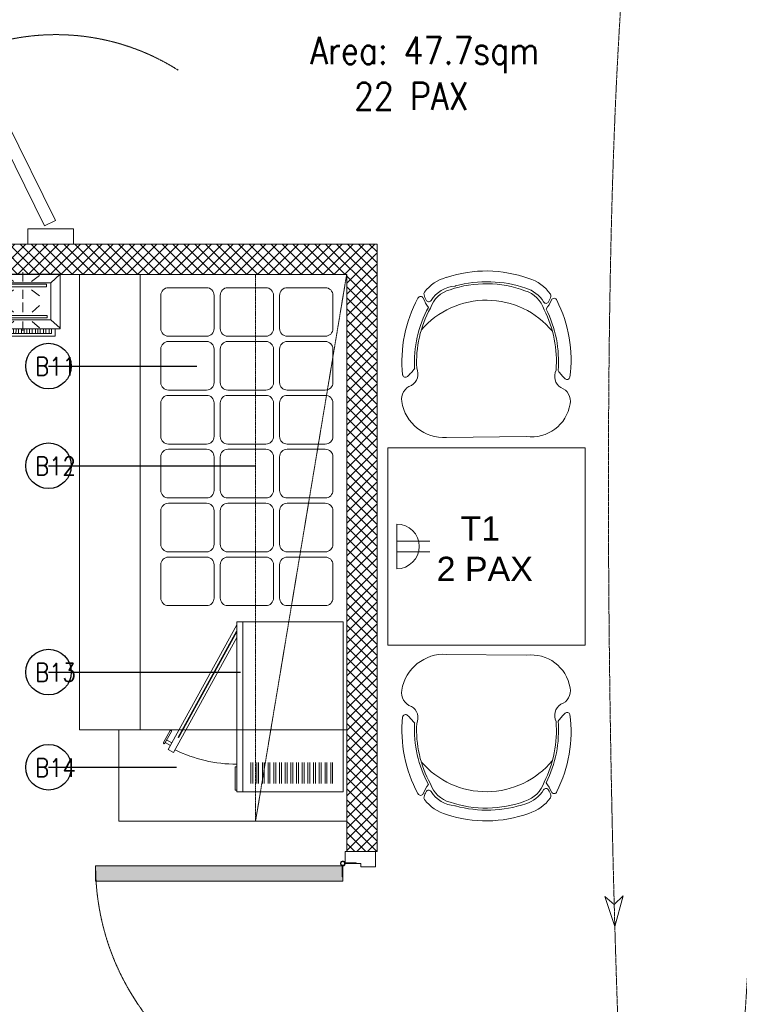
# Model space of a CAD drawing. Header units: millimetres. Extents: x 325 to 233617, y -9828 to 20555.
# Tile 7 of 45: x 88836 to 91206, y 8363 to 11604. Entities that reach past the tile are written whole.
import ezdxf

# ---------------------------------------------------------------- set-up
doc = ezdxf.new("R2010")
doc.units = ezdxf.units.MM
doc.header["$LTSCALE"] = 2.5
for name, pattern in [('( Hidden )', [0.375, 0.25, -0.125]), ('DASHDOT2', [0.5, 0.25, -0.125, 0, -0.125]), ('HIDDEN2', [4.7625, 3.175, -1.5875]), ('HIDDEN2 IDS', [1.666875, 1.11125, -0.555625]), ('HIDDENX2', [19.05, 12.7, -6.35])]:
    doc.linetypes.add(name, pattern=pattern)
for name, color, linetype, lineweight in [('Electrical', 1, 'Continuous', 5), ('ELEVATION 1', 143, 'Continuous', 18), ('FURNITURES', 30, 'Continuous', 15), ('HATCH LIGHT', 250, 'Continuous', 0), ('HATCH MEDIUM', 251, 'Continuous', 5), ('K Equipment', 30, 'Continuous', 9), ('ROOM TEXT', 7, 'Continuous', 5), ('TEXT', 40, 'Continuous', 0)]:
    doc.layers.add(name, color=color, linetype=linetype, lineweight=lineweight)
doc.styles.add('MTEXT', font='romans.shx', dxfattribs={"width": 0.85})
doc.styles.add('RG_3F_TITLE BLOCK_A1$0$A1 TBLOCK LBV$0$Style-arial', font='arial.ttf')
doc.styles.get("Standard").update_dxf_attribs({"font": 'GOTHIC.TTF'})
doc.dimstyles.new('AJKD_30', dxfattribs={"dimscale": 30, "dimtxt": 2, "dimasz": 1, "dimexe": 0.8, "dimexo": 0.8, "dimgap": 0.5, "dimtad": 1, "dimdec": 0, "dimzin": 0, "dimdsep": 46, "dimtxsty": 'Standard', "dimblk": 'ARCHTICK', "dimcen": 0.125, "dimclrd": 251, "dimclre": 251, "dimclrt": 42, "dimadec": 0, "dimazin": 0, "dimtfac": 1, "dimtdec": 0, "dimtix": 1, "dimtmove": 0, "dimatfit": 3, "dimfxl": 0, "dimtolj": 1, "dimtzin": 0, "dimarcsym": 0})

# ---------------------------------------------------------------- blocks, each defined once
blk = doc.blocks.new('*U74')
h = blk.add_hatch(color=252)
h.paths.add_polyline_path([(-0.0025, 0.0153, 0.724863), (-0.0025, 0), (-0.0025, -0.036), (-0.0005, -0.036), (-0.0005, -0.0004, 1.209796)])
h.paths.add_polyline_path([(-0.006, 0.0076, -1), (0.006, 0.0076, -1)], flags=16)
blk.add_hatch(color=252).paths.add_polyline_path([(0.0076, 0.0101, -0.06361), (0.008, 0.0081), (0.0436, 0.0081), (0.0436, 0.0101)])
blk.add_lwpolyline([(-0.0025, 0.0153, 0.723917), (-0.0025, 0), (-0.0025, -0.036), (-0.0005, -0.036), (-0.0005, -0.0004, 1.209796), (-0.0025, 0.0153)], format="xyb")
blk.add_lwpolyline([(0.008, 0.0081), (0.0436, 0.0081), (0.0436, 0.0101), (0.0076, 0.0101)])
blk.add_circle((0, 0.0076), 0.00604)
blk = doc.blocks.new('*U117')
h = blk.add_hatch(color=7)
h.dxf.hatch_style = 1
h.paths.add_polyline_path([(47.5, -8.5), (47.5, -822), (97.5, -822), (97.5, -8.5)])
for points in [[(50, 51), (50, 100), (0, 100), (0, 0), (39, 0), (39, 51), (50, 51)], [(850, 51), (850, 100), (900, 100), (900, 0), (861, 0), (861, 51), (850, 51)]]:
    blk.add_lwpolyline(points)
blk.add_lwpolyline([(47.5, -8.5), (47.5, -822), (97.5, -822), (97.5, -8.5)], close=True)
at = {"color": 8, "linetype": 'HIDDEN2 IDS', "ltscale": 0.5}
blk.add_arc((47.5, -8.5), 813.5, 270.0015, 0.5307, dxfattribs=at)
at = {"xscale": -1000, "yscale": 1000, "zscale": 1000, "rotation": 180}
blk.add_blockref('*U74', (39.5, -0.4), dxfattribs=at)
blk = doc.blocks.new('*U64')
at = {"ltscale": 10}
for p, q in [((-0.42, 3.296), (-0.42, 0.704)), ((0.42, 3.296), (0.42, 0.704)), ((1.75, 0.704), (-1.75, 0.704))]:
    blk.add_line(p, q, dxfattribs=at)
blk.add_arc((0, 0.704), 1.75, 0, 180, dxfattribs=at)
blk = doc.blocks.new('04P-CH~1')
at = {"layer": 'FURNITURES'}
blk.add_line((-0.6031, 0.6002), (-0.3259, 0.597), dxfattribs=at)
for centre, radius, start, end in [((-0.6123, 0.4516), 0.1489, 86.4583, 170.8444), ((-0.3081, 0.4618), 0.1363, 9.1324, 97.5079), ((-0.2234, 0.474), 0.0508, 290.5941, 10.752), ((-0.7092, 0.4672), 0.0508, 170.8444, 251.0023), ((-0.7491, 0.3792), 0.0464, 334.7034, 59.6721), ((-0.181, 0.3871), 0.0464, 121.9243, 206.893), ((-0.3026, 0.3344), 0.456, 173.9296, 208.6243), ((-0.7462, 0.3807), 0.01, 46.5664, 168.9611), ((-0.9103, 0.2073), 0.2488, 38.0132, 46.5664), ((-0.6261, 0.3299), 0.456, 332.972, 7.6668), ((-0.0151, 0.2198), 0.2488, 135.03, 143.5831), ((-0.184, 0.3885), 0.01, 12.6352, 135.03), ((-0.3125, 0.3391), 0.4025, 176.9457, 208.3688), ((-0.3123, 0.339), 0.3954, 177.0537, 208.5232), ((-0.6165, 0.3348), 0.3954, 333.0732, 4.5427), ((-0.6164, 0.3348), 0.4025, 333.2275, 4.6507), ((-0.465, 0.421), 0.2985, 220.6848, 320.3883), ((-0.5509, 0.0634), 0.1433, 143.887, 158.5326), ((-0.5651, 0.1825), 0.1, 198.8658, 254.7715), ((-0.3595, 0.1854), 0.1, 286.8249, 342.7306), ((-0.3704, 0.0659), 0.1433, 23.0638, 37.7094), ((-0.6935, 0.1195), 0.01, 200.826, 338.5326), ((-0.6722, 0.1012), 0.01, 162.6985, 217.1873), ((-0.5509, 0.0634), 0.1371, 154.5721, 162.6985), ((-0.6657, 0.118), 0.01, 32.6756, 154.5721), ((-0.5651, 0.1825), 0.1095, 212.6756, 265.1902), ((-0.3595, 0.1854), 0.1095, 286.8249, 328.9208), ((-0.2571, 0.1237), 0.01, 27.0243, 148.9208), ((-0.3704, 0.0659), 0.1371, 18.8979, 27.0243), ((-0.2501, 0.1071), 0.01, 324.409, 18.8979), ((-0.2294, 0.126), 0.01, 203.0638, 340.7704), ((-0.5651, 0.1825), 0.1445, 217.1873, 254.7715), ((-0.4661, 0.4573), 0.3918, 251.3562, 290.2402), ((-0.5751, 0.0635), 0.01, 75.1708, 85.1902), ((-0.4624, 0.4792), 0.4208, 254.8305, 288.6631), ((-0.3595, 0.1854), 0.1445, 286.8249, 324.409), ((-0.4661, 0.456), 0.435, 251.649, 289.9474)]:
    blk.add_arc(centre, radius, start, end, dxfattribs=at)
blk = doc.blocks.new('kjdfhjakld')
for points in [[(212.7, 83.3), (212.7, 106.6), (-261.8, 106.6), (-261.8, 83.3)], [(-261.8, 83.3), (-261.8, 106.6), (212.7, 106.6), (212.7, 83.3)], [(-241.7, 83.2), (-241.6, 97.6), (-241.6, 97.6)], [(-140.6, 84.7), (-140.5, 99.2), (-140.5, 99.2)], [(-132.6, 84.7), (-132.4, 99.1), (-132.4, 99.1)], [(-124.5, 84.6), (-124.4, 99), (-124.4, 99)], [(-114.1, 84.5), (-114, 98.9), (-114, 98.9)], [(-106.1, 84.4), (-106, 98.9), (-106, 98.9)], [(-95.7, 84.3), (-95.5, 98.8), (-95.5, 98.8)], [(-87.6, 84.3), (-87.5, 98.7), (-87.5, 98.7)], [(-79.6, 84.2), (-79.5, 98.7), (-79.5, 98.7)], [(-69.2, 84.1), (-69, 98.6), (-69, 98.6)], [(-61.1, 84), (-61, 98.5), (-61, 98.5)], [(-50.7, 84), (-52.2, 98.4), (-52.2, 98.4)], [(-42.7, 83.9), (-42.6, 98.3), (-42.6, 98.3)], [(-33.9, 83.8), (-33.7, 98.3), (-33.7, 98.3)], [(-23.4, 83.7), (-23.3, 98.2), (-23.3, 98.2)], [(-15.4, 83.7), (-15.3, 98.1), (-15.3, 98.1)], [(-7.4, 83.6), (-7.3, 98), (-7.3, 98)], [(3.1, 83.5), (3.2, 98), (3.2, 98)], [(11.1, 83.4), (11.2, 97.9), (11.2, 97.9)], [(21.5, 83.3), (21.6, 97.8), (21.6, 97.8)], [(29.5, 83.3), (29.7, 97.7), (29.7, 97.7)], [(37.6, 83.2), (37.7, 97.7), (37.7, 97.7)], [(48, 83.1), (48.1, 97.6), (48.1, 97.6)], [(165.2, 83.7), (165.3, 98.2), (165.3, 98.2)], [(173.2, 83.7), (173.3, 98.1), (173.3, 98.1)], [(182, 83.6), (182.2, 98), (182.2, 98)], [(191.7, 83.5), (191.8, 98), (191.8, 98)], [(-247.4, 52.9), (-278.2, 80.9), (-278.2, 80.9)], [(-231.3, 85.5), (-231.2, 97.5), (-231.2, 97.5)], [(-223.3, 85.4), (-223.2, 97.5), (-223.2, 97.5)], [(-212.8, 85.3), (-212.7, 97.4), (-212.7, 97.4)], [(-186, 58.2), (-210, 79.1), (-210, 79.1)], [(-204.8, 85.3), (-204.7, 97.3), (-204.7, 97.3)], [(-196.8, 85.2), (-196.7, 97.2), (-196.7, 97.2)], [(-186.3, 85.1), (-186.2, 97.1), (-186.2, 97.1)], [(-177.5, 85), (-177.4, 97.1), (-177.4, 97.1)], [(-167.9, 85), (-167.8, 97), (-167.8, 97)], [(-159.1, 84.9), (-159, 96.9), (-159, 96.9)], [(-154.7, 58.1), (-154.6, 89.4), (-154.6, 89.4)], [(-151, 84.8), (-150.9, 96.8), (-150.9, 96.8)], [(-125.8, 58), (-99.3, 80.4), (-99.3, 80.4)], [(73.2, 59.7), (48.4, 79.9), (48.4, 79.9)], [(56, 83.1), (56.1, 97.5), (56.1, 97.5)], [(64.9, 83), (65, 97.4), (65, 97.4)], [(74.5, 84.5), (74.6, 97.3), (74.6, 97.3)], [(83.3, 84.4), (83.4, 97.3), (83.4, 97.3)], [(93, 84.4), (93.1, 97.2), (93.1, 97.2)], [(101.8, 84.3), (101.9, 97.1), (101.9, 97.1)], [(103.7, 59.6), (103.8, 90.1), (103.8, 90.1)], [(109.8, 84.2), (109.9, 97), (109.9, 97)], [(120.2, 84.1), (120.4, 97), (120.4, 97)], [(128.3, 84.1), (128.4, 96.9), (128.4, 96.9)], [(132.6, 59.5), (159.2, 79.5), (159.2, 79.5)], [(138.7, 84), (136.4, 96.8), (136.4, 96.8)], [(146.7, 83.9), (146.8, 96.7), (146.8, 96.7)], [(154.8, 83.8), (154.9, 96.7), (154.9, 96.7)], [(190.4, 52.9), (221, 83.3), (221, 83.3)], [(220.8, 28), (231.2, 27.9), (231.3, 38.4), (220.8, 38.4)], [(-186.1, 27.7), (-210.3, 5.3), (-210.3, 5.3)], [(-154.8, 27.6), (-154.9, -3.7), (-154.9, -3.7)], [(-124.3, 27.5), (-99.5, 6.5), (-99.5, 6.5)], [(75.5, 28.4), (48.2, 6), (48.2, 6)], [(103.6, 28.3), (103.5, -2.2), (103.5, -2.2)], [(134.9, 28.2), (158.9, 8.1), (158.9, 8.1)], [(-183.9, -46.2), (-210.4, -26), (-210.4, -26)], [(-155.1, -46.3), (-155, -15.8), (-155, -15.8)], [(-124.6, -46.4), (-99.6, -26.4), (-99.6, -26.4)], [(75.3, -47), (48.1, -24.5), (48.1, -24.5)], [(103.4, -45.5), (103.5, -14.2), (103.5, -14.2)], [(134.7, -45.6), (158.8, -24.8), (158.8, -24.8)], [(-247.4, -69.3), (-278.8, -97.2), (-278.8, -97.2)], [(-184, -73.5), (-210.6, -93.4), (-210.6, -93.4)], [(-155.1, -73.6), (-155.2, -104.1), (-155.2, -104.1)], [(-124.6, -73.7), (-99.8, -93.8), (-99.8, -93.8)], [(75.2, -71.9), (47.9, -92.7), (47.9, -92.7)], [(103.3, -72), (103.2, -103.3), (103.2, -103.3)], [(134.6, -72.1), (158.6, -93), (158.6, -93)], [(190.4, -69.3), (220.4, -97.2), (220.4, -97.2)]]:
    blk.add_lwpolyline(points)
for points in [[(198.2, 97.9), (-249.8, 97.9), (-249.8, 83.3), (198.2, 83.2)], [(221, 83.3), (-278.8, 83.3), (-278.8, -97.2), (221, -97.2)], [(190.4, 52.9), (190.4, -69.3), (-247.4, -69.3), (-247.4, 52.9)], [(-247.4, -69.3), (190.4, -69.3), (190.4, 52.9), (-247.4, 52.9)], [(179.9, 46.6), (-235, 46.6), (-235, 38.3), (179.9, 38.3)], [(-235, 38.3), (179.9, 38.3), (179.9, 46.6), (-235, 46.6)], [(179.6, -56.2), (-233, -56.2), (-233, -64.5), (179.6, -64.5)], [(-233, -64.5), (179.6, -64.5), (179.6, -56.2), (-233, -56.2)]]:
    blk.add_lwpolyline(points, close=True)
blk = doc.blocks.new('existingdisplay01')
for points in [[(-1500, 680), (0, 680), (0, 880), (-1500, 880)], [(-1500, 680), (-1500, 0), (0, 0), (0, 680)]]:
    blk.add_lwpolyline(points, close=True)
for points in [[(-1065.5, 436.5, -0.414214), (-1090.5, 461.5), (-1090.5, 587.1, -0.414214), (-1065.5, 612.1), (-955.8, 612.1, -0.414214), (-930.8, 587.1), (-930.8, 461.5, -0.414214), (-955.8, 436.5), (-1065.5, 436.5)], [(-1065.5, 240.9, -0.414214), (-1090.5, 265.9), (-1090.5, 391.5, -0.414214), (-1065.5, 416.5), (-955.8, 416.5, -0.414214), (-930.8, 391.5), (-930.8, 265.9, -0.414214), (-955.8, 240.9), (-1065.5, 240.9)], [(-1065.5, 45.3, -0.414214), (-1090.5, 70.3), (-1090.5, 195.9, -0.414214), (-1065.5, 220.9), (-955.8, 220.9, -0.414214), (-930.8, 195.9), (-930.8, 70.3, -0.414214), (-955.8, 45.3), (-1065.5, 45.3)]]:
    blk.add_lwpolyline(points, format="xyb")
for points in [[(-913.6, 461.5), (-913.6, 587.1, -0.414214), (-888.6, 612.1), (-778.3, 612.1, -0.414214), (-753.3, 587.1), (-753.3, 461.5, -0.414214), (-778.3, 436.5), (-888.6, 436.5, -0.414214)], [(-736.1, 461.5), (-736.1, 587.1, -0.414214), (-711.1, 612.1), (-600.8, 612.1, -0.414214), (-575.8, 587.1), (-575.8, 461.5, -0.414214), (-600.8, 436.5), (-711.1, 436.5, -0.414214)], [(-398.3, 461.5), (-398.3, 587.1, 0.414214), (-423.3, 612.1), (-533.6, 612.1, 0.414214), (-558.6, 587.1), (-558.6, 461.5, 0.414214), (-533.6, 436.5), (-423.3, 436.5, 0.414214)], [(-220.8, 461.5), (-220.8, 587.1, 0.414214), (-245.8, 612.1), (-356.1, 612.1, 0.414214), (-381.1, 587.1), (-381.1, 461.5, 0.414214), (-356.1, 436.5), (-245.8, 436.5, 0.414214)], [(-44, 461.5), (-44, 587.1, 0.414214), (-69, 612.1), (-178.6, 612.1, 0.414214), (-203.6, 587.1), (-203.6, 461.5, 0.414214), (-178.6, 436.5), (-69, 436.5, 0.414214)], [(-913.6, 265.9), (-913.6, 391.5, -0.414214), (-888.6, 416.5), (-778.3, 416.5, -0.414214), (-753.3, 391.5), (-753.3, 265.9, -0.414214), (-778.3, 240.9), (-888.6, 240.9, -0.414214)], [(-736.1, 265.9), (-736.1, 391.5, -0.414214), (-711.1, 416.5), (-600.8, 416.5, -0.414214), (-575.8, 391.5), (-575.8, 265.9, -0.414214), (-600.8, 240.9), (-711.1, 240.9, -0.414214)], [(-398.3, 265.9), (-398.3, 391.5, 0.414214), (-423.3, 416.5), (-533.6, 416.5, 0.414214), (-558.6, 391.5), (-558.6, 265.9, 0.414214), (-533.6, 240.9), (-423.3, 240.9, 0.414214)], [(-220.8, 265.9), (-220.8, 391.5, 0.414214), (-245.8, 416.5), (-356.1, 416.5, 0.414214), (-381.1, 391.5), (-381.1, 265.9, 0.414214), (-356.1, 240.9), (-245.8, 240.9, 0.414214)], [(-44, 265.9), (-44, 391.5, 0.414214), (-69, 416.5), (-178.6, 416.5, 0.414214), (-203.6, 391.5), (-203.6, 265.9, 0.414214), (-178.6, 240.9), (-69, 240.9, 0.414214)], [(-913.6, 70.3), (-913.6, 195.9, -0.414214), (-888.6, 220.9), (-778.3, 220.9, -0.414214), (-753.3, 195.9), (-753.3, 70.3, -0.414214), (-778.3, 45.3), (-888.6, 45.3, -0.414214)], [(-736.1, 70.3), (-736.1, 195.9, -0.414214), (-711.1, 220.9), (-600.8, 220.9, -0.414214), (-575.8, 195.9), (-575.8, 70.3, -0.414214), (-600.8, 45.3), (-711.1, 45.3, -0.414214)], [(-398.3, 70.3), (-398.3, 195.9, 0.414214), (-423.3, 220.9), (-533.6, 220.9, 0.414214), (-558.6, 195.9), (-558.6, 70.3, 0.414214), (-533.6, 45.3), (-423.3, 45.3, 0.414214)], [(-220.8, 70.3), (-220.8, 195.9, 0.414214), (-245.8, 220.9), (-356.1, 220.9, 0.414214), (-381.1, 195.9), (-381.1, 70.3, 0.414214), (-356.1, 45.3), (-245.8, 45.3, 0.414214)], [(-44, 70.3), (-44, 195.9, 0.414214), (-69, 220.9), (-178.6, 220.9, 0.414214), (-203.6, 195.9), (-203.6, 70.3, 0.414214), (-178.6, 45.3), (-69, 45.3, 0.414214)]]:
    blk.add_lwpolyline(points, format="xyb", close=True)
blk = doc.blocks.new('_ArchTick')
at = {"color": 0, "linetype": 'ByBlock', "const_width": 0.15}
blk.add_lwpolyline([(-0.5, -0.5), (0.5, 0.5)], dxfattribs=at)
blk = doc.blocks.new('SAA311A')
for p, q in [((8868, -106.88), (8874.92, -106.88)), ((8868, -107.5), (8874.92, -107.5)), ((8868, -108.75), (8874.92, -108.75)), ((8868, -109.37), (8874.92, -109.37)), ((8868, -110.62), (8874.92, -110.62)), ((8868, -111.25), (8874.92, -111.25)), ((8868, -112.5), (8874.92, -112.5)), ((8868, -113.12), (8874.92, -113.12)), ((8868, -114.38), (8874.92, -114.38)), ((8868, -115), (8874.92, -115)), ((8868, -116.25), (8874.92, -116.25)), ((8868, -116.87), (8874.92, -116.87)), ((8868, -118.12), (8874.92, -118.12)), ((8868, -118.75), (8874.92, -118.75)), ((8868, -120), (8874.92, -120)), ((8868, -120.62), (8874.92, -120.62)), ((8868, -121.88), (8874.92, -121.88)), ((8868, -122.5), (8874.92, -122.5)), ((8868, -123.75), (8874.92, -123.75)), ((8868, -124.37), (8874.92, -124.37)), ((8868, -125.62), (8874.92, -125.62)), ((8868, -126.25), (8874.92, -126.25)), ((8868, -127.5), (8874.92, -127.5)), ((8868, -128.12), (8874.92, -128.12)), ((8868, -129.38), (8874.92, -129.38)), ((8868, -130), (8874.92, -130)), ((8868, -131.25), (8874.92, -131.25)), ((8868, -131.87), (8874.92, -131.87)), ((8868, -133.12), (8874.92, -133.12)), ((8868, -133.75), (8874.92, -133.75)), ((8822.72, -138.42), (8863.74, -160.99)), ((8826.85, -138.42), (8864.7, -159.24)), ((8863.74, -160.99), (8864.7, -159.24))]:
    blk.add_line(p, q)
for points in [[(8877.66, -138.42), (8821.66, -138.42), (8821.66, -103.42), (8877.66, -103.42)], [(8877.66, -138.42), (8821.66, -138.42), (8821.66, -136.43), (8877.66, -136.43)], [(8862.43, -160.27), (8861.47, -162.01), (8860.6, -161.53), (8861.56, -159.79)]]:
    blk.add_lwpolyline(points, close=True)
at = {"const_width": 0.498}
blk.add_lwpolyline([(8859.86, -157.71), (8824.79, -138.42)], dxfattribs=at)
blk.add_lwpolyline([(8869.4, -138.42), (8869.4, -138.92), (8877.12, -138.92), (8877.12, -138.42)])
blk.add_lwpolyline([(8861.79, -162.47), (8861.79, -162.47, -0.414214), (8861.45, -162.57), (8857.53, -160.41, -0.414214), (8857.43, -160.07), (8857.43, -160.07, -0.414214), (8857.77, -159.97), (8861.69, -162.13, -0.414214)], format="xyb", close=True)
blk.add_arc((8822.72, -138.42), 45.86, 333.619, 0)

msp = doc.modelspace()

# ---------------------------------------------------------------- hatches: boundary and pattern name
at = {"layer": 'HATCH LIGHT'}
h = msp.add_hatch(dxfattribs=at)
h.set_pattern_fill('ANSI37', color=256, scale=8)
h.set_pattern_definition([(45, (87841.638, 7515.665), (-17.96051, 17.96051), []), (135, (87841.638, 7515.665), (-17.96051, -17.96051), [])])
h.paths.add_polyline_path([(90013.4, 7965.7), (89913.4, 7965.7), (89913.4, 5965.7), (90013.4, 5965.7)])
h.paths.add_polyline_path([(89913.4, 6030.7), (88863.4, 6030.7), (88864.2, 5965.7), (89913.4, 5965.7)])
h.paths.add_polyline_path([(88863.4, 6964.4), (88763.4, 6964.4), (88763.4, 6903.2), (88763.4, 6850.7), (88763.4, 6030.7), (87413.4, 6030.7), (87413.4, 7500.7), (88113.4, 7500.7), (88313.5, 7500.7), (88313.5, 7600.7), (88154.8, 7600.7), (87413.4, 7600.7), (87413.4, 10765.7), (87348.4, 10765.7), (87348.4, 5965.7), (88864.2, 5965.7), (88863.4, 6030.7)])
h.paths.add_polyline_path([(87748.4, 10765.7), (87749.3, 10765.7), (89913.4, 10765.7), (89913.4, 9165.7), (89913.4, 8865.7), (90013.4, 8865.7), (90013.4, 10865.7), (87748.4, 10865.7)])

# ---------------------------------------------------------------- linework, layer by layer
at = {"layer": 'ELEVATION 1'}
for p, q in [((87748.4, 10865.7), (90013.4, 10865.7)), ((90013.4, 10865.7), (90013.4, 8865.7)), ((87413.4, 10765.7), (89913.4, 10765.7)), ((89913.4, 10765.7), (89913.4, 8865.7)), ((90013.4, 8865.7), (89913.4, 8865.7))]:
    msp.add_line(p, q, dxfattribs=at)
at = {"layer": 'ELEVATION 1', "ltscale": 4}
msp.add_lwpolyline([(90796.1, 8618.5), (90823.3, 8719.3), (90794, 8691.3), (90763.3, 8717.6), (90796.1, 8618.5)], dxfattribs=at)
at = {"layer": 'ELEVATION 1', "linetype": '( Hidden )', "ltscale": 4}
msp.add_spline([(91003.8, 16189.2), (90546.3, 15708.2), (90548.6, 15411.9), (90881.4, 14898.8), (90979.2, 13034.1), (90787.9, 11044), (91033.7, 6514.2), (91213.2, 8156.7), (91249.9, 11386.8), (91343, 12833.9), (92004.8, 13797.9), (92481, 14104.8), (92893.6, 14487.8)], degree=3, dxfattribs=at)
at = {"layer": 'FURNITURES'}
for p, q in [((88863.4, 10915.7), (88863.4, 10865.7)), ((89013.4, 10915.7), (88863.4, 10915.7)), ((89013.4, 10865.7), (89013.4, 10915.7))]:
    msp.add_line(p, q, dxfattribs=at)
at = {"layer": 'FURNITURES', "ltscale": 1.5}
msp.add_lwpolyline([(88954.2, 10943.3), (88630.8, 11597.7), (88595.2, 11580.1), (88918.6, 10925.7)], close=True, dxfattribs=at)
at = {"layer": 'FURNITURES'}
for points in [[(90698.4, 9545.1), (90698.4, 10195.1), (90048.4, 10195.1), (90048.4, 9545.1)], [(89163.1, 9265.7), (89913.1, 9265.7), (89913.1, 8965.7), (89163.1, 8965.7)]]:
    msp.add_lwpolyline(points, close=True, dxfattribs=at)
at = {"layer": 'HATCH MEDIUM', "linetype": 'HIDDEN2', "ltscale": 0.15}
msp.add_arc((88956, 10805), 750, 57.6108, 125.0699, dxfattribs=at)
at = {"layer": 'K Equipment', "color": 252, "linetype": 'DASHDOT2', "lineweight": 5, "ltscale": 2}
msp.add_line((89913.1, 10765.7), (89613.1, 8965.7), dxfattribs=at)
msp.add_lwpolyline([(89613.1, 10765.7), (89613.1, 8965.7), (89913.1, 8965.7), (89913.1, 10765.7)], close=True, dxfattribs=at)

# ---------------------------------------------------------------- block references
at = {"layer": 'Electrical', "xscale": -42.1502007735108, "yscale": 42.1502007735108, "zscale": 42.1502007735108, "rotation": 270}
msp.add_blockref('*U64', (90048.4, 9870.1), dxfattribs=at)
at = {"layer": 'FURNITURES', "xscale": -946.5666576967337, "yscale": 946.5666576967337, "zscale": 946.5666576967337, "rotation": 180}
msp.add_blockref('04P-CH~1', (90813.1, 10796.8), dxfattribs=at)
at = {"layer": 'FURNITURES', "xscale": 946.5666576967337, "yscale": 946.5666576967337, "zscale": 946.5666576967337}
msp.add_blockref('04P-CH~1', (90813.1, 8946.6), dxfattribs=at)
at = {"layer": 'HATCH LIGHT', "linetype": 'HIDDENX2', "xscale": 0.99679135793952, "yscale": 0.99679135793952, "zscale": 0.99679135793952, "rotation": 180}
msp.add_blockref('kjdfhjakld', (88692.2, 10669), dxfattribs=at)
at = {"layer": 'HATCH MEDIUM', "extrusion": (0, 0, -1), "xscale": -1, "zscale": -1, "rotation": 89.99970790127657}
msp.add_blockref('*U117', (-89908.4, 8865.7), dxfattribs=at)
at = {"layer": 'K Equipment', "rotation": 90}
msp.add_blockref('existingdisplay01', (89913.1, 10765.7), dxfattribs=at)
at = {"layer": 'K Equipment', "linetype": 'DASHDOT2', "lineweight": 5, "ltscale": 2, "xscale": 10, "yscale": 10, "zscale": 10, "rotation": 270}
msp.add_blockref('SAA311A', (90935.5, 97838.8), dxfattribs=at)

# ---------------------------------------------------------------- texts
at = {"layer": 'ROOM TEXT', "style": 'MTEXT'}
for s, width, insert, char_height, attachment_point in [('\\A1;{\\W1.805964; }Area: 47.7sqm\\P{\\W4.153583; }22 PAX', 1162.931, (89681, 11307.8, 0.2), 90, 7), ('\\A1;B11', 170.917, (89020.9, 10432.7, 0.2), 60, 9), ('\\A1;B12', 170.917, (89020.9, 10104.6, 0.2), 60, 9), ('\\A1;B13', 170.917, (89020.9, 9425.2, 0.2), 60, 9), ('\\A1;B14', 170.917, (89020.9, 9111.7, 0.2), 60, 9)]:
    msp.add_mtext_dynamic_manual_height_columns(s, width=width, gutter_width=1.8, heights=[0], dxfattribs=dict(at, insert=insert, char_height=char_height, attachment_point=attachment_point))
at = {"layer": 'TEXT', "insert": (90100.3, 9969.5), "char_height": 80, "width": 503.309, "attachment_point": 1, "style": 'RG_3F_TITLE BLOCK_A1$0$A1 TBLOCK LBV$0$Style-arial'}
msp.add_mtext('{\\W6.046689; }T{\\fArial|b0|i0|c178|p39;1\\P{\\W2.514176; } 2} PAX', dxfattribs=at)

# ---------------------------------------------------------------- leaders
at = {"layer": 'FURNITURES'}
for points in [[(88931.4, 10463.9), (89419.7, 10463.9)], [(88931.4, 10135.7), (89613.1, 10135.7)], [(88931.4, 9456.3), (89563.1, 9456.3)], [(88931.4, 9142.9), (89352.8, 9142.9)]]:
    msp.add_leader(points, dimstyle='AJKD_30', override={"dimasz": 5, "dimgap": 0.5, "dimtad": 0, "dimldrblk": 'DotBlank', "dimfxl": 0.18, "dimfxlon": 1, "dimarcsym": 2}, dxfattribs=at)

doc.saveas('drawing.dxf')
